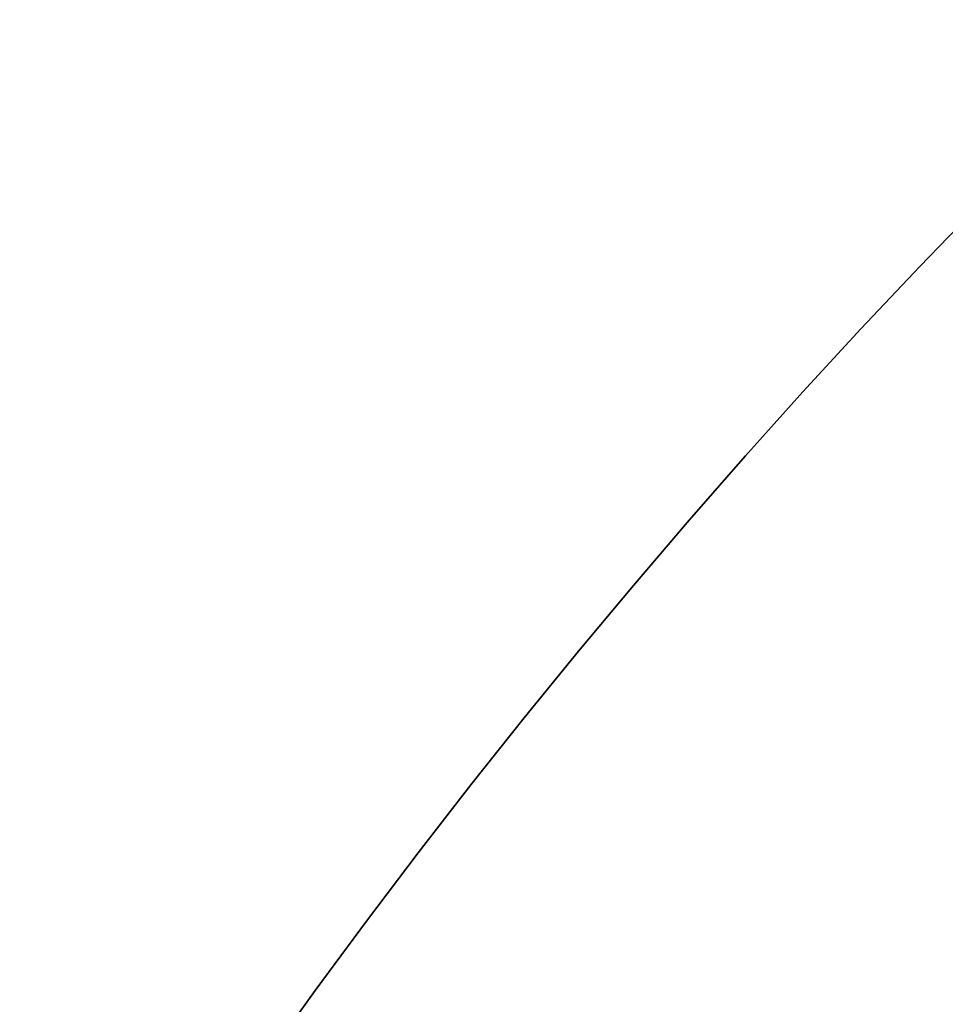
# Model space of a CAD drawing. Header units: centimetres. Extents: x -10.1 to 10.1, y -10.1 to 10.1.
# Tile 206 of 256: x -8.5 to -7.2, y 5.9 to 7.3. Entities that reach past the tile are written whole.
import ezdxf

# ---------------------------------------------------------------- set-up
doc = ezdxf.new("R2010")
doc.units = ezdxf.units.CM
doc.layers.add('Default', color=7, linetype='Continuous', true_color=0x000000)

msp = doc.modelspace()

# ---------------------------------------------------------------- linework, layer by layer
at = {"layer": 'Default', "extrusion": (0, 0, -1)}
for centre, radius, start, end in [((0, 0, -0.1), 10.05, 0, 180), ((0, 0, 0.3), 10.05, 0, 180), ((0, 0, 0.6), 8.5, 270, 90), ((0, 0, 0.15), 8.5, 270, 90), ((0, 0, 0.375), 8.5, 270, 90)]:
    msp.add_arc(centre, radius, start, end, dxfattribs=at)
at = {"layer": 'Default'}
msp.add_arc((0, 0, -0.7), 10.05, 0, 180, dxfattribs=at)

doc.saveas('drawing.dxf')
